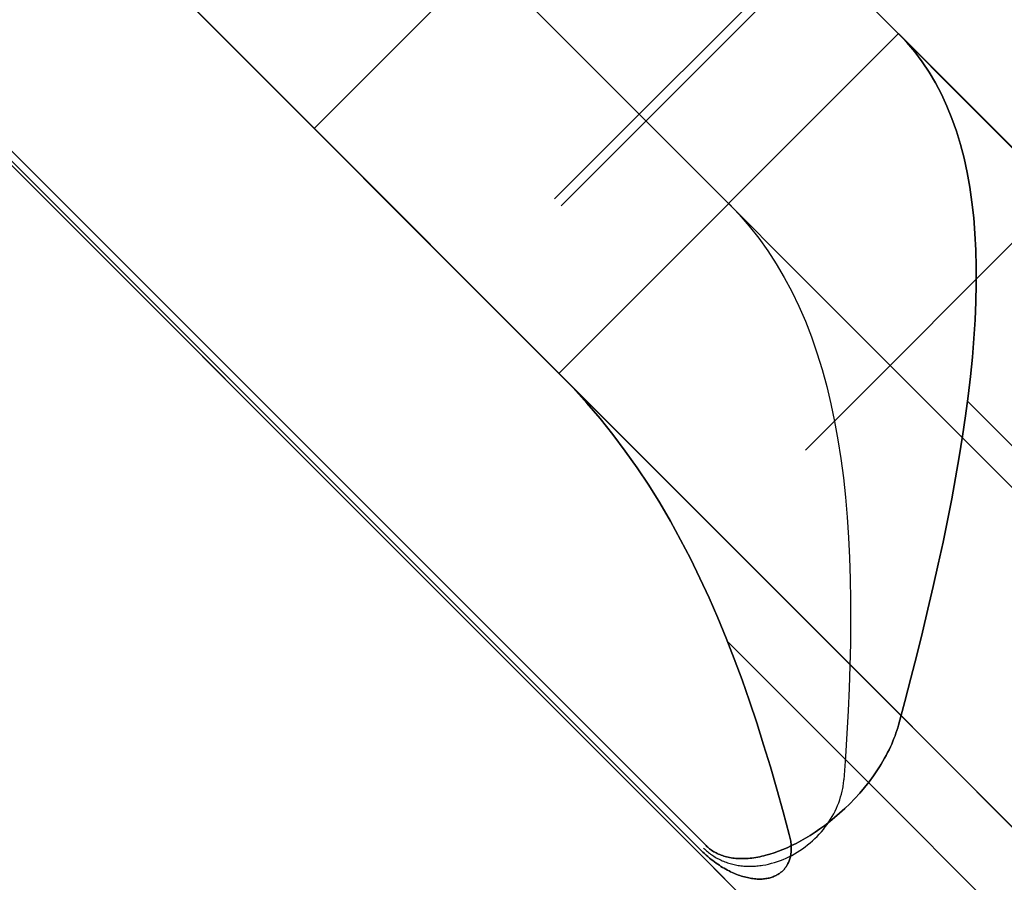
# Model space of a CAD drawing. Header units: millimetres. Extents: x -1690 to 192, y -898 to 54.
# Tile 37 of 256: x -1641.47 to -1637.37, y -842.36 to -838.77. Entities that reach past the tile are written whole.
import ezdxf

# ---------------------------------------------------------------- set-up
doc = ezdxf.new("R2010")
doc.units = ezdxf.units.MM
doc.header["$MEASUREMENT"] = 0
doc.layers.add('OVIDIO 186x93x72h', color=7, linetype='Continuous')

msp = doc.modelspace()

# ---------------------------------------------------------------- linework, layer by layer
at = {"layer": 'OVIDIO 186x93x72h', "extrusion": (0.1089792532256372, 0.2028516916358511, 0.9731262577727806)}
for points in [[(1065.689741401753, 1523.748465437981), (1065.689741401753, 1684.404309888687)], [(1065.689741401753, 1684.404309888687), (1065.689741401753, 1523.748465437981)]]:
    msp.add_lwpolyline(points, dxfattribs=at)
at = {"layer": 'OVIDIO 186x93x72h', "extrusion": (0.1089792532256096, 0.2028516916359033, 0.9731262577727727)}
msp.add_lwpolyline([(1065.394271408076, 1684.40430988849), (1065.394271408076, 1523.748465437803)], dxfattribs=at)
at = {"layer": 'OVIDIO 186x93x72h', "extrusion": (0.1089792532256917, 0.2028516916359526, 0.9731262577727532)}
for points in [[(1065.098801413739, 1523.74846543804), (1065.098801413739, 1684.40430988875)], [(1065.098801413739, 1684.40430988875), (1065.098801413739, 1523.74846543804)]]:
    msp.add_lwpolyline(points, dxfattribs=at)
at = {"layer": 'OVIDIO 186x93x72h', "extrusion": (0.02146384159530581, 0.04629577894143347, 0.998697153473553)}
msp.add_lwpolyline([(1145.990671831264, 1405.678842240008), (1145.990671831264, 1506.981471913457)], dxfattribs=at)
at = {"layer": 'OVIDIO 186x93x72h', "extrusion": (0.02146384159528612, 0.0462957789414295, 0.9986971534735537)}
msp.add_lwpolyline([(1147.476602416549, 1406.642640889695), (1147.476602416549, 1507.155676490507)], dxfattribs=at)
at = {"layer": 'OVIDIO 186x93x72h', "extrusion": (0.2357022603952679, 0.2357022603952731, 0.942809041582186)}
msp.add_lwpolyline([(561.9396447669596, 1939.551149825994), (561.9396447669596, 1830.47334638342)], dxfattribs=at)
at = {"layer": 'OVIDIO 186x93x72h', "extrusion": (0.2357022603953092, 0.2357022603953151, 0.9428090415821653)}
msp.add_lwpolyline([(560.9909614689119, 1830.473346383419), (560.9909614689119, 1939.551149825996)], dxfattribs=at)
at = {"layer": 'OVIDIO 186x93x72h', "extrusion": (0.2357022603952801, 0.235702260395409, 0.9428090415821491)}
msp.add_lwpolyline([(559.0935948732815, 1939.551149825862), (559.0935948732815, 1830.473346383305)], dxfattribs=at)
at = {"layer": 'OVIDIO 186x93x72h', "extrusion": (0.2357022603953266, 0.2357022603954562, 0.9428090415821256)}
msp.add_lwpolyline([(558.1449115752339, 1830.473346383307), (558.1449115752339, 1939.551149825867)], dxfattribs=at)
at = {"layer": 'OVIDIO 186x93x72h', "extrusion": (0.2028516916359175, 0.1089792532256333, 0.9731262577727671)}
for points in [[(7.441229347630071, 1998.600988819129), (7.441229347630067, 1837.945144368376)], [(7.441229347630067, 1837.945144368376), (7.441229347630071, 1998.600988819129)]]:
    msp.add_lwpolyline(points, dxfattribs=at)
at = {"layer": 'OVIDIO 186x93x72h', "extrusion": (0.2028516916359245, 0.1089792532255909, 0.9731262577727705)}
msp.add_lwpolyline([(7.145759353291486, 1998.600988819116), (7.145759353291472, 1837.945144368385)], dxfattribs=at)
at = {"layer": 'OVIDIO 186x93x72h', "extrusion": (0.2028516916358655, 0.1089792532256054, 0.973126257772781)}
for points in [[(6.850289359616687, 1998.60098881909), (6.85028935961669, 1837.945144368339)], [(6.85028935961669, 1837.945144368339), (6.850289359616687, 1998.60098881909)]]:
    msp.add_lwpolyline(points, dxfattribs=at)
at = {"layer": 'OVIDIO 186x93x72h', "extrusion": (0.881274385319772, -0.2653523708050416, 0.3910800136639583)}
msp.add_lwpolyline([(-1253.514411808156, 1113.241314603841), (-1297.827279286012, 1170.796393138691)], dxfattribs=at)
at = {"layer": 'OVIDIO 186x93x72h', "extrusion": (0.04629577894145, 0.02146384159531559, 0.9986971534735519)}
msp.add_lwpolyline([(-94.3031931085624, 1790.58743037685), (-94.3031931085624, 1891.891874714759)], dxfattribs=at)
at = {"layer": 'OVIDIO 186x93x72h', "extrusion": (0.04629577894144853, 0.0214638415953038, 0.9986971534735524)}
msp.add_lwpolyline([(-95.78938220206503, 1791.555662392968), (-95.78938220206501, 1892.066880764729)], dxfattribs=at)
at = {"layer": 'OVIDIO 186x93x72h', "extrusion": (0.01521891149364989, -0.01521891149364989, 0.9997683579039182)}
msp.add_lwpolyline([(-1650.50469976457, -826.2340341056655), (-1641.127169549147, -835.6093920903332)], dxfattribs=at)
at = {"layer": 'OVIDIO 186x93x72h', "extrusion": (0.01521891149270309, -0.0152189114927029, 0.999768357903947)}
msp.add_lwpolyline([(-1651.565255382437, -827.294798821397), (-1642.187706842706, -836.6701751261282)], dxfattribs=at)
at = {"layer": 'OVIDIO 186x93x72h', "extrusion": (0.9998841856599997, 0.0002316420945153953, -0.01521714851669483)}
msp.add_lwpolyline([(-832.4956231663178, -27.64249276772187), (-839.9529225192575, 462.1894160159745)], dxfattribs=at)
at = {"layer": 'OVIDIO 186x93x72h', "extrusion": (0.0002316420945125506, 0.9998841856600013, 0.01521714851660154)}
msp.add_lwpolyline([(1644.634220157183, 10.06982886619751), (1637.176902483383, 499.9029410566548)], dxfattribs=at)
at = {"layer": 'OVIDIO 186x93x72h'}
for points in [[(-1626.867548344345, -854.0183368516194), (-1646.037722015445, -834.8481631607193)], [(-1645.824292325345, -835.0615863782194), (-1627.080971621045, -853.8049070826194)], [(-1628.603746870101, -848.0394914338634), (-1640.058876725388, -836.5843615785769)], [(-1639.351769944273, -837.2914683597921), (-1629.310853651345, -847.3323846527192)], [(-1629.310853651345, -847.3323846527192), (-1639.351769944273, -837.2914683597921)], [(-1640.246364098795, -839.2253013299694), (-1638.832150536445, -837.8110877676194)], [(-1630.017960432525, -849.4537049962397), (-1641.473090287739, -837.9985751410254)], [(-1630.017960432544, -848.0394914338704), (-1640.058876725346, -837.9985751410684)], [(-1639.245703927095, -839.5188547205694), (-1638.185043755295, -838.4581945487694)], [(-1639.21757627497, -839.5469823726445), (-1638.15691610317, -838.4863222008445)], [(-1640.765983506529, -838.705681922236), (-1630.725067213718, -848.7465982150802)], [(-1630.725067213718, -848.7465982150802), (-1640.765983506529, -838.705681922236)], [(-1637.812531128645, -838.8307071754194), (-1639.226744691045, -840.2449207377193)], [(-1639.226744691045, -840.2449207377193), (-1637.812531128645, -838.8307071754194)], [(-1637.812531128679, -838.830707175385), (-1639.226744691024, -840.2449207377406)], [(-1630.850092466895, -845.7931458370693), (-1637.812531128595, -838.8307071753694)], [(-1637.812531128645, -838.8307071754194), (-1634.331311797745, -842.3119265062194), (-1630.850092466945, -845.7931458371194)], [(-1637.139637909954, -839.5036003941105), (-1638.200298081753, -840.5642605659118)], [(-1638.200298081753, -840.5642605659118), (-1637.139637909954, -839.5036003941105)], [(-1639.226744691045, -840.2449207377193), (-1632.264306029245, -847.2073593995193)], [(-1632.264306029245, -847.2073593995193), (-1639.226744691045, -840.2449207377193)], [(-1637.525012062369, -840.360866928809), (-1632.380252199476, -845.5056267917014)], [(-1638.524888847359, -841.3609901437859), (-1633.380375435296, -846.505503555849)]]:
    msp.add_lwpolyline(points, dxfattribs=at)
at = {"layer": 'OVIDIO 186x93x72h', "extrusion": (0.3247683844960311, -0.3247683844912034, 0.8882854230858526)}
for points in [[(-1751.251228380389, 808.6317694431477), (-1751.251228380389, 801.545333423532)], [(-1751.251228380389, 801.545333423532), (-1751.251228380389, 808.6317694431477)]]:
    msp.add_lwpolyline(points, dxfattribs=at)
at = {"layer": 'OVIDIO 186x93x72h', "extrusion": (0.3247683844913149, -0.3247683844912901, 0.8882854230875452)}
msp.add_lwpolyline([(-1752.001228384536, 801.5453334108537), (-1752.001228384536, 808.6317694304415)], dxfattribs=at)
at = {"layer": 'OVIDIO 186x93x72h', "extrusion": (0.2886751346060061, 0.8660254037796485, 0.4082482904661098)}
for points in [[(1288.503833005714, 558.8422201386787), (1291.083288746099, 555.6830449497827)], [(1291.083288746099, 555.6830449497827), (1288.503833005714, 558.8422201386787)]]:
    msp.add_lwpolyline(points, dxfattribs=at)
at = {"layer": 'OVIDIO 186x93x72h', "extrusion": (-0.2653523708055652, 0.8812743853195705, 0.3910800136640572)}
msp.add_lwpolyline([(1819.193257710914, 791.2152891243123), (1774.880339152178, 733.6601442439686)], dxfattribs=at)
at = {"layer": 'OVIDIO 186x93x72h', "extrusion": (0.3247683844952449, -0.3247683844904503, 0.8882854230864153)}
for points in [[(-1752.751228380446, 801.5453334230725), (-1752.751228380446, 808.6317694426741)], [(-1752.751228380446, 808.6317694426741), (-1752.751228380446, 801.5453334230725)]]:
    msp.add_lwpolyline(points, dxfattribs=at)
at = {"layer": 'OVIDIO 186x93x72h', "extrusion": (0.28867513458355, 0.8660254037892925, 0.4082482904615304)}
for points in [[(1290.297373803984, 557.4460068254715), (1287.652682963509, 560.6850783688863)], [(1287.652682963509, 560.6850783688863), (1290.297373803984, 557.4460068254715)]]:
    msp.add_lwpolyline(points, dxfattribs=at)
at = {"layer": 'OVIDIO 186x93x72h', "extrusion": (0.2886751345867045, 0.8660254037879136, 0.4082482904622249)}
msp.add_lwpolyline([(1288.951046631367, 559.2073684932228), (1291.530502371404, 556.0481933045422)], dxfattribs=at)
at = {"layer": 'OVIDIO 186x93x72h', "extrusion": (0.2886751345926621, 0.866025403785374, 0.4082482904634)}
msp.add_lwpolyline([(1290.632783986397, 557.719868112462), (1287.988093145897, 560.9589396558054)], dxfattribs=at)
at = {"layer": 'OVIDIO 186x93x72h', "extrusion": (0.2886751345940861, 0.8660254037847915, 0.4082482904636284)}
for points in [[(1291.977715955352, 556.4133416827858), (1289.398260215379, 559.5725168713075)], [(1289.398260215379, 559.5725168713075), (1291.977715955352, 556.4133416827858)]]:
    msp.add_lwpolyline(points, dxfattribs=at)
at = {"layer": 'OVIDIO 186x93x72h', "extrusion": (0.8660254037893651, 0.288675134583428, -0.408248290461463)}
for points in [[(-279.3848544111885, -718.7957130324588), (-276.7401635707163, -722.0347845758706)], [(-276.7401635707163, -722.0347845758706), (-279.3848544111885, -718.7957130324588)]]:
    msp.add_lwpolyline(points, dxfattribs=at)
at = {"layer": 'OVIDIO 186x93x72h', "extrusion": (-0.216286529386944, -0.2162865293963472, 0.9520715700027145)}
msp.add_lwpolyline([(-564.4566358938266, -1659.625680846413), (-564.4566358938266, -1661.626096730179)], dxfattribs=at)
at = {"layer": 'OVIDIO 186x93x72h', "extrusion": (0.8183247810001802, -0.4036839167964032, -0.4091257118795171)}
msp.add_lwpolyline([(-1477.71021869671, -424.6739921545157), (-1479.249668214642, -425.9507439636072)], dxfattribs=at)
at = {"layer": 'OVIDIO 186x93x72h', "extrusion": (0.7071067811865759, 0.707106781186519, 0)}
msp.add_lwpolyline([(562.8422781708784, 29.33043614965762), (562.8434275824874, 29.23455094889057), (562.8468958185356, 29.13829073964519), (562.8527101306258, 29.04173760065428), (562.8608939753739, 28.94497553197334), (562.8714668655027, 28.84809023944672), (562.8844442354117, 28.75116890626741), (562.8998373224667, 28.65429995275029), (562.9176530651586, 28.55757278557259), (562.937894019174, 28.46107753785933), (562.9605582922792, 28.36490480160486), (562.9856394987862, 28.26914535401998), (563.0131267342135, 28.17388987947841), (563.0430045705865, 28.0792286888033), (563.0752530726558, 27.98525143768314), (563.1098478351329, 27.89204684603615), (563.1467600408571, 27.79970242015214), (563.1859565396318, 27.70830417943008), (563.2273999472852, 27.61793638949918), (563.2710487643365, 27.52868130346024), (563.316857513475, 27.44061891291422), (563.3647768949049, 27.35382671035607), (563.4147539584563, 27.26837946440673), (563.4667322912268, 27.18434900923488), (563.5206522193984, 27.10180404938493), (563.576451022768, 27.02080998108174), (563.634063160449, 26.94142873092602), (563.6934205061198, 26.86371861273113), (563.7544525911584, 26.78773420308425), (563.8170868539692, 26.71352623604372), (563.8812488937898, 26.64114151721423), (563.946862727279, 26.57062285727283), (564.0138510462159, 26.50200902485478)], dxfattribs=at)
at = {"layer": 'OVIDIO 186x93x72h', "extrusion": (0.7071067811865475, 0.7071067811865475, 0)}
msp.add_lwpolyline([(562.8422781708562, 29.33043614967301), (562.8434275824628, 29.23455094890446), (562.8468958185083, 29.13829073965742), (562.8527101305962, 29.0417376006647), (562.8608939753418, 28.94497553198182), (562.8714668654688, 28.84809023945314), (562.8844442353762, 28.75116890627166), (562.8998373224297, 28.6542999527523), (562.9176530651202, 28.55757278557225), (562.9378940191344, 28.46107753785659), (562.960558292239, 28.3649048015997), (562.9856394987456, 28.26914535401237), (563.0131267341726, 28.17388987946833), (563.0430045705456, 28.07922868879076), (563.0752530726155, 27.98525143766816), (563.1098478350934, 27.89204684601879), (563.1467600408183, 27.79970242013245), (563.185956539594, 27.70830417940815), (563.2273999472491, 27.61793638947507), (563.2710487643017, 27.52868130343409), (563.316857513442, 27.44061891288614), (563.3647768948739, 27.3538267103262), (563.4147539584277, 27.26837946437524), (563.4667322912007, 27.18434900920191), (563.5206522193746, 27.10180404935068), (563.5764510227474, 27.0208099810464), (563.6340631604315, 26.94142873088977), (563.6934205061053, 26.86371861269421), (563.754452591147, 26.78773420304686), (563.8170868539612, 26.7135262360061), (563.8812488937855, 26.64114151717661), (563.9468627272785, 26.57062285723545), (564.0138510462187, 26.50200902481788)], dxfattribs=at)
at = {"layer": 'OVIDIO 186x93x72h', "extrusion": (-0.7071067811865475, -0.7071067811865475, 0)}
msp.add_lwpolyline([(-564.0138510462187, 26.50200902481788), (-563.9468627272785, 26.57062285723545), (-563.8812488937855, 26.64114151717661), (-563.8170868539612, 26.7135262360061), (-563.754452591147, 26.78773420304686), (-563.6934205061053, 26.86371861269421), (-563.6340631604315, 26.94142873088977), (-563.5764510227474, 27.0208099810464), (-563.5206522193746, 27.10180404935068), (-563.4667322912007, 27.18434900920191), (-563.4147539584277, 27.26837946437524), (-563.3647768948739, 27.3538267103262), (-563.316857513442, 27.44061891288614), (-563.2710487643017, 27.52868130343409), (-563.2273999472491, 27.61793638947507), (-563.185956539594, 27.70830417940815), (-563.1467600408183, 27.79970242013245), (-563.1098478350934, 27.89204684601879), (-563.0752530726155, 27.98525143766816), (-563.0430045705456, 28.07922868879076), (-563.0131267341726, 28.17388987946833), (-562.9856394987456, 28.26914535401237), (-562.960558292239, 28.3649048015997), (-562.9378940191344, 28.46107753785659), (-562.9176530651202, 28.55757278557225), (-562.8998373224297, 28.6542999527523), (-562.8844442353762, 28.75116890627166), (-562.8714668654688, 28.84809023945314), (-562.8608939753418, 28.94497553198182), (-562.8527101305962, 29.0417376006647), (-562.8468958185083, 29.13829073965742), (-562.8434275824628, 29.23455094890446), (-562.8422781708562, 29.33043614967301)], dxfattribs=at)
at = {"layer": 'OVIDIO 186x93x72h', "extrusion": (0.9069818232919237, -0.1955761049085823, -0.3730066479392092)}
msp.add_lwpolyline([(-1167.063296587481, -505.8732235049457), (-1168.064474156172, -507.6050743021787)], dxfattribs=at)
at = {"layer": 'OVIDIO 186x93x72h', "extrusion": (0.9738367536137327, -0.05302939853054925, -0.2209747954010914)}
for points in [[(-929.5179831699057, -324.4324234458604), (-929.9965208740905, -326.3743301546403)], [(-929.9965208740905, -326.3743301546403), (-929.5179831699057, -324.4324234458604)]]:
    msp.add_lwpolyline(points, dxfattribs=at)
at = {"layer": 'OVIDIO 186x93x72h', "extrusion": (0.9738367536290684, -0.05302939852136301, -0.2209747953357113)}
msp.add_lwpolyline([(-929.517983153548, -324.4324233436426), (-929.6512819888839, -324.9733502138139)], dxfattribs=at)
at = {"layer": 'OVIDIO 186x93x72h', "extrusion": (-0.02709550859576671, 0.9865440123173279, -0.1612350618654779)}
msp.add_lwpolyline([(1660.780285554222, -103.1917956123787), (1660.444439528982, -101.2201953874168)], dxfattribs=at)
at = {"layer": 'OVIDIO 186x93x72h', "extrusion": (-0.008107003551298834, 0.995954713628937, -0.08949013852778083)}
msp.add_lwpolyline([(1645.160970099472, -48.62337328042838), (1644.979800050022, -46.63159582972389)], dxfattribs=at)
at = {"layer": 'OVIDIO 186x93x72h', "extrusion": (-0.0001017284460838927, 0.9999491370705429, -0.01008528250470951)}
msp.add_lwpolyline([(1638.700078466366, 19.17961515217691), (1638.720252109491, 17.17971689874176)], dxfattribs=at)
at = {"layer": 'OVIDIO 186x93x72h', "extrusion": (0.9999491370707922, -0.0001017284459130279, -0.01008528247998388)}
msp.add_lwpolyline([(-842.397829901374, 9.146946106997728), (-842.3776562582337, 11.14684436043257)], dxfattribs=at)
at = {"layer": 'OVIDIO 186x93x72h', "extrusion": (0.9994904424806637, -0.001019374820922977, -0.03190323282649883)}
msp.add_lwpolyline([(-843.9978035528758, -26.58635496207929), (-843.9338994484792, -24.58737615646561)], dxfattribs=at)
at = {"layer": 'OVIDIO 186x93x72h'}
for points in [[(-1646.037722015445, -834.8481631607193, 27.67358192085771), (-1645.944471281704, -834.9229329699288, 27.67355370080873), (-1645.85274428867, -834.9995349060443, 27.67348781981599), (-1645.762562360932, -835.077945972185, 27.67341058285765), (-1645.67396521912, -835.1581308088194, 27.67334083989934), (-1645.586987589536, -835.2400597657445, 27.67329369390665), (-1638.614405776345, -842.2109584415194, 27.67327671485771)], [(-1638.634577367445, -842.2311300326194, 25.67348017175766), (-1645.620454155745, -835.2474956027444, 25.6735015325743), (-1645.72129011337, -835.1533849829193, 25.67355051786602), (-1645.824292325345, -835.0615863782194, 25.67359615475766)], [(-1637.812917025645, -841.7094696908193, 27.5144346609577), (-1637.786783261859, -841.6113750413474, 27.48308521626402), (-1637.761369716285, -841.5140011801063, 27.4490151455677), (-1637.736733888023, -841.4174055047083, 27.4122639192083), (-1637.712933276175, -841.3216454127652, 27.37287100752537), (-1637.690025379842, -841.2267783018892, 27.33087588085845), (-1637.668067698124, -841.1328615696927, 27.2863180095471), (-1637.647117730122, -841.0399526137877, 27.23923686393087), (-1637.627232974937, -840.948108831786, 27.1896719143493), (-1637.608469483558, -840.857386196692, 27.13766575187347), (-1637.590877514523, -840.7678349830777, 27.08327345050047), (-1637.57450587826, -840.6795040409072, 27.02655320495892), (-1637.559403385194, -840.5924422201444, 26.96756320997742), (-1637.545618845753, -840.5066983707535, 26.9063616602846), (-1637.533201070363, -840.4223213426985, 26.84300675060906), (-1637.522198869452, -840.3393599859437, 26.77755667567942), (-1637.512661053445, -840.2578631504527, 26.71006963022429), (-1637.504634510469, -840.1778777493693, 26.64060636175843), (-1637.498158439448, -840.0994429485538, 26.56923782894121), (-1637.493270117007, -840.022595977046, 26.49603754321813), (-1637.49000681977, -839.9473740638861, 26.4210790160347), (-1637.488405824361, -839.8738144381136, 26.34443575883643), (-1637.488504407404, -839.8019543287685, 26.26618128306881), (-1637.490339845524, -839.7318309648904, 26.18638910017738), (-1637.493949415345, -839.6634815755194, 26.10513272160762), (-1637.499368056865, -839.5969410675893, 26.02248742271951), (-1637.506621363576, -839.53223505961, 25.93853553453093), (-1637.515732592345, -839.4693868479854, 25.85336115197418), (-1637.52672500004, -839.4084197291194, 25.76704836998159), (-1637.539621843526, -839.3493569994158, 25.67968128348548), (-1637.554446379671, -839.2922219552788, 25.59134398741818), (-1637.571221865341, -839.237037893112, 25.50212057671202), (-1637.589971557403, -839.1838281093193, 25.4120951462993), (-1637.610716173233, -839.1326133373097, 25.32135271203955), (-1637.633466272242, -839.0834040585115, 25.22998197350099), (-1637.658229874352, -839.0362081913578, 25.13807255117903), (-1637.685014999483, -838.9910336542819, 25.04571406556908), (-1637.713829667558, -838.9478883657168, 24.95299613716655), (-1637.744681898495, -838.9067802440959, 24.86000838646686), (-1637.777579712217, -838.8677172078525, 24.76684043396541), (-1637.812531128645, -838.8307071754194, 24.67358190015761)], [(-1637.812531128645, -838.8307071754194, 24.67358190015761), (-1637.777579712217, -838.8677172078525, 24.76684043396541), (-1637.744681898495, -838.9067802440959, 24.86000838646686), (-1637.713829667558, -838.9478883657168, 24.95299613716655), (-1637.685014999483, -838.9910336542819, 25.04571406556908), (-1637.658229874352, -839.0362081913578, 25.13807255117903), (-1637.633466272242, -839.0834040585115, 25.22998197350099), (-1637.610716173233, -839.1326133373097, 25.32135271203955), (-1637.589971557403, -839.1838281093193, 25.4120951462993), (-1637.571221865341, -839.237037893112, 25.50212057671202), (-1637.554446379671, -839.2922219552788, 25.59134398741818), (-1637.539621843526, -839.3493569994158, 25.67968128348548), (-1637.52672500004, -839.4084197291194, 25.76704836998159), (-1637.515732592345, -839.4693868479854, 25.85336115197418), (-1637.506621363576, -839.53223505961, 25.93853553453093), (-1637.499368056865, -839.5969410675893, 26.02248742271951), (-1637.493949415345, -839.6634815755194, 26.10513272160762), (-1637.490339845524, -839.7318309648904, 26.18638910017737), (-1637.488504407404, -839.8019543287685, 26.26618128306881), (-1637.488405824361, -839.8738144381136, 26.34443575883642), (-1637.49000681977, -839.9473740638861, 26.4210790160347), (-1637.493270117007, -840.022595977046, 26.49603754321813), (-1637.498158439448, -840.0994429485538, 26.56923782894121), (-1637.504634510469, -840.1778777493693, 26.64060636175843), (-1637.512661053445, -840.2578631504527, 26.71006963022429), (-1637.522198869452, -840.3393599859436, 26.77755667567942), (-1637.533201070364, -840.4223213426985, 26.84300675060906), (-1637.545618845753, -840.5066983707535, 26.9063616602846), (-1637.559403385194, -840.5924422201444, 26.96756320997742), (-1637.57450587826, -840.6795040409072, 27.02655320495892), (-1637.590877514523, -840.7678349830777, 27.08327345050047), (-1637.608469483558, -840.857386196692, 27.13766575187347), (-1637.627232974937, -840.948108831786, 27.1896719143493), (-1637.647117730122, -841.0399526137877, 27.23923686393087), (-1637.668067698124, -841.1328615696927, 27.2863180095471), (-1637.690025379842, -841.2267783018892, 27.33087588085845), (-1637.712933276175, -841.3216454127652, 27.37287100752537), (-1637.736733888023, -841.4174055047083, 27.4122639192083), (-1637.761369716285, -841.5140011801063, 27.4490151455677), (-1637.786783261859, -841.6113750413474, 27.48308521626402), (-1637.812917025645, -841.7094696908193, 27.5144346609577)], [(-1638.519637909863, -839.5378139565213, 24.67358190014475), (-1638.475743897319, -839.583869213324, 24.75128600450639), (-1638.434000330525, -839.6320749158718, 24.82887001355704), (-1638.394391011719, -839.6824148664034, 24.90621867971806), (-1638.356899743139, -839.734872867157, 24.98321675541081), (-1638.321510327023, -839.7894327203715, 25.05974899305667), (-1638.288206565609, -839.8460782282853, 25.13570014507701), (-1638.256972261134, -839.9047931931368, 25.21095496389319), (-1638.227791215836, -839.9655614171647, 25.28539820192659), (-1638.200644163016, -840.0283636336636, 25.35891596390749), (-1638.175499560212, -840.0931683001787, 25.43139976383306), (-1638.152322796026, -840.1599408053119, 25.50274246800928), (-1638.131079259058, -840.2286465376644, 25.57283694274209), (-1638.111734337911, -840.2992508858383, 25.64157605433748), (-1638.094253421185, -840.371719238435, 25.70885266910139), (-1638.078601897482, -840.4460169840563, 25.7745596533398), (-1638.064745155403, -840.5221095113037, 25.83858987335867), (-1638.052644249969, -840.5999578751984, 25.90084058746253), (-1638.042242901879, -840.6795057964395, 25.96122662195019), (-1638.033480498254, -840.7606926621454, 26.01966719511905), (-1638.026296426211, -840.8434578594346, 26.07608152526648), (-1638.020630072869, -840.9277407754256, 26.13038883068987), (-1638.016420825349, -841.0134807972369, 26.18250832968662), (-1638.013608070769, -841.1006173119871, 26.23235924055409), (-1638.012131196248, -841.1890897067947, 26.27986078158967), (-1638.011927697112, -841.278835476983, 26.32493584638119), (-1638.012927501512, -841.3697845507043, 26.36752202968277), (-1638.015058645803, -841.461864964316, 26.40756060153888), (-1638.018249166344, -841.5550047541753, 26.444992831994), (-1638.022427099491, -841.6491319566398, 26.4797599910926), (-1638.027520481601, -841.7441746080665, 26.51180334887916), (-1638.033457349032, -841.840060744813, 26.54106417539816), (-1638.040165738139, -841.9367184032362, 26.56748374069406)], [(-1639.226744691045, -840.2449207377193, 24.67358190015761), (-1639.167739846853, -840.3058481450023, 24.72538044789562), (-1639.110646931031, -840.3686801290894, 24.77704531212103), (-1639.055443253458, -840.4333964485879, 24.82843747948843), (-1639.002106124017, -840.4999768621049, 24.87941793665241), (-1638.950612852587, -840.5684011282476, 24.92984767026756), (-1638.900940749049, -840.6386490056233, 24.97958766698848), (-1638.853067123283, -840.7107002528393, 25.02849891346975), (-1638.80696928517, -840.7845346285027, 25.07644239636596), (-1638.762619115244, -840.8601256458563, 25.12328369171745), (-1638.719966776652, -840.9374218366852, 25.16890673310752), (-1638.678957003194, -841.0163654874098, 25.21320004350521), (-1638.63953452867, -841.0968988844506, 25.25605214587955), (-1638.601644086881, -841.1789643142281, 25.2973515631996), (-1638.565230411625, -841.2625040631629, 25.33698681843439), (-1638.530238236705, -841.3474604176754, 25.37484643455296), (-1638.49661229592, -841.433775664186, 25.41081893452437), (-1638.464291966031, -841.5213875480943, 25.44479918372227), (-1638.433195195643, -841.6102156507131, 25.47670741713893), (-1638.403234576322, -841.7001750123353, 25.50647021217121), (-1638.374322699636, -841.7911806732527, 25.53401414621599), (-1638.346372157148, -841.8831476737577, 25.55926579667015), (-1638.319295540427, -841.9759910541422, 25.58215174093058), (-1638.293005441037, -842.0696258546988, 25.60259855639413), (-1638.267414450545, -842.1639671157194, 25.6205328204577)], [(-1638.267414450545, -842.1639671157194, 25.6205328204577), (-1638.293005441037, -842.0696258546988, 25.60259855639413), (-1638.319295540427, -841.9759910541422, 25.58215174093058), (-1638.346372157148, -841.8831476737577, 25.55926579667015), (-1638.374322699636, -841.7911806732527, 25.53401414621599), (-1638.403234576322, -841.7001750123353, 25.50647021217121), (-1638.433195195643, -841.6102156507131, 25.47670741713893), (-1638.464291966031, -841.5213875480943, 25.44479918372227), (-1638.49661229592, -841.4337756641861, 25.41081893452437), (-1638.530238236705, -841.3474604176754, 25.37484643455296), (-1638.565230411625, -841.2625040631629, 25.33698681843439), (-1638.601644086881, -841.1789643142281, 25.2973515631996), (-1638.63953452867, -841.0968988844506, 25.25605214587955), (-1638.678957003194, -841.0163654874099, 25.21320004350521), (-1638.719966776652, -840.9374218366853, 25.16890673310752), (-1638.762619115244, -840.8601256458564, 25.12328369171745), (-1638.80696928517, -840.7845346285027, 25.07644239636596), (-1638.853067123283, -840.7107002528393, 25.02849891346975), (-1638.900940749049, -840.6386490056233, 24.97958766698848), (-1638.950612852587, -840.5684011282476, 24.92984767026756), (-1639.002106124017, -840.4999768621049, 24.87941793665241), (-1639.055443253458, -840.4333964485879, 24.82843747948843), (-1639.110646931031, -840.3686801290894, 24.77704531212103), (-1639.167739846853, -840.3058481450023, 24.72538044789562), (-1639.226744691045, -840.2449207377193, 24.67358190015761)], [(-1638.614405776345, -842.2109584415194, 27.67327671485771), (-1638.6108173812, -842.2144369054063, 27.67327565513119), (-1638.607101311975, -842.2178207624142, 27.67327238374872), (-1638.603255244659, -842.2211087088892, 27.67326676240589), (-1638.599276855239, -842.2242994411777, 27.67325865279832), (-1638.595163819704, -842.2273916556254, 27.6732479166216), (-1638.590913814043, -842.2303840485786, 27.67323441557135), (-1638.586524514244, -842.2332753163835, 27.67321801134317), (-1638.581993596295, -842.236064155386, 27.67319856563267), (-1638.577318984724, -842.2387488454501, 27.67317588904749), (-1638.572499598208, -842.2413260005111, 27.67314958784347), (-1638.567534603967, -842.243791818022, 27.67311921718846), (-1638.562423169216, -842.2461424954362, 27.67308433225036), (-1638.557164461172, -842.2483742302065, 27.67304448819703), (-1638.551757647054, -842.2504832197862, 27.67299924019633), (-1638.546201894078, -842.2524656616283, 27.67294814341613), (-1638.540496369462, -842.2543177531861, 27.67289075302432), (-1638.534640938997, -842.2560357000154, 27.67282657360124), (-1638.528638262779, -842.2576157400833, 27.67275490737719), (-1638.522491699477, -842.25905411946, 27.67267500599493), (-1638.516204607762, -842.2603470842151, 27.67258612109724), (-1638.509780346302, -842.2614908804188, 27.6724875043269), (-1638.50322227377, -842.2624817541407, 27.67237840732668), (-1638.496533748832, -842.2633159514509, 27.67225808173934), (-1638.489718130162, -842.2639897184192, 27.67212577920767), (-1638.482778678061, -842.2644995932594, 27.67198070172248), (-1638.475718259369, -842.2648432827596, 27.67182185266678), (-1638.46853964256, -842.2650187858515, 27.67164818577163), (-1638.461245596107, -842.2650241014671, 27.67145865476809), (-1638.453838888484, -842.2648572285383, 27.67125221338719), (-1638.446322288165, -842.2645161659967, 27.67102781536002), (-1638.438698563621, -842.2639989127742, 27.6707844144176), (-1638.430970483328, -842.2633034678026, 27.67052096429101), (-1638.42314069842, -842.2624281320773, 27.67023638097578), (-1638.415211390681, -842.2613724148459, 27.66992942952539), (-1638.407184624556, -842.26013612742, 27.66959883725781), (-1638.399062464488, -842.2587190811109, 27.66924333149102), (-1638.390846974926, -842.25712108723, 27.66886163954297), (-1638.382540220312, -842.2553419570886, 27.66845248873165), (-1638.374144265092, -842.253381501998, 27.66801460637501), (-1638.365661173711, -842.2512395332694, 27.66754671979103), (-1638.348440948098, -842.2464090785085, 27.66651547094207), (-1638.330891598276, -842.2408429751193, 27.66534669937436), (-1638.313024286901, -842.2345323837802, 27.66402799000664), (-1638.294850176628, -842.2274684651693, 27.66254692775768), (-1638.276380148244, -842.2196393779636, 27.66089027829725), (-1638.257623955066, -842.2110212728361, 27.65904153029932), (-1638.238591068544, -842.2015872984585, 27.65698335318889), (-1638.219290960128, -842.1913106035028, 27.65469841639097), (-1638.199736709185, -842.180166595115, 27.65216960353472), (-1638.179955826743, -842.1681397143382, 27.64938065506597), (-1638.159979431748, -842.1552166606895, 27.64631552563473), (-1638.139838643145, -842.1413841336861, 27.64295816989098), (-1638.119555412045, -842.1266175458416, 27.63928885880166), (-1638.099115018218, -842.1108471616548, 27.6352731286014), (-1638.078493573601, -842.0939919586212, 27.63087283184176), (-1638.057667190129, -842.075970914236, 27.62604982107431), (-1638.036649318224, -842.0567286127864, 27.62077414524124), (-1638.015602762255, -842.0363120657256, 27.61504863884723), (-1637.994727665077, -842.0147938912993, 27.6088843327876), (-1637.974224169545, -841.9922467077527, 27.60229225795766), (-1637.954295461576, -841.9687802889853, 27.59529886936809), (-1637.935156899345, -841.9446530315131, 27.58799231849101), (-1637.917026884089, -841.9201604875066, 27.58047618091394), (-1637.908408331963, -841.9078695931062, 27.576671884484), (-1637.900123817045, -841.8955982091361, 27.57285403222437), (-1637.892195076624, -841.8833778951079, 27.56903412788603), (-1637.884621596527, -841.8712186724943, 27.56521790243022), (-1637.877397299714, -841.8591251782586, 27.56140964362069), (-1637.870516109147, -841.8471020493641, 27.55761363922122), (-1637.863971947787, -841.835153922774, 27.55383417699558), (-1637.857758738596, -841.8232854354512, 27.55007554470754), (-1637.851870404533, -841.8115012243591, 27.54634203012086), (-1637.846300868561, -841.799805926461, 27.54263792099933), (-1637.841044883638, -841.788203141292, 27.53896722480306), (-1637.836100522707, -841.7766923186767, 27.53533282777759), (-1637.831466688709, -841.7652718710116, 27.53173733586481), (-1637.827142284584, -841.7539402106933, 27.52818335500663), (-1637.823126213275, -841.7426957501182, 27.52467349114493), (-1637.819417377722, -841.7315369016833, 27.52121035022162), (-1637.816014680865, -841.7204620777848, 27.51779653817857), (-1637.812917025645, -841.7094696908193, 27.5144346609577)], [(-1637.812917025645, -841.7094696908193, 27.5144346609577), (-1637.816014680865, -841.7204620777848, 27.51779653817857), (-1637.819417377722, -841.7315369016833, 27.52121035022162), (-1637.823126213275, -841.7426957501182, 27.52467349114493), (-1637.827142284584, -841.7539402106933, 27.52818335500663), (-1637.831466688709, -841.7652718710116, 27.53173733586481), (-1637.836100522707, -841.7766923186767, 27.53533282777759), (-1637.841044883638, -841.788203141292, 27.53896722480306), (-1637.846300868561, -841.799805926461, 27.54263792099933), (-1637.851870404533, -841.8115012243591, 27.54634203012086), (-1637.857758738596, -841.8232854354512, 27.55007554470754), (-1637.863971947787, -841.835153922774, 27.55383417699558), (-1637.870516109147, -841.8471020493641, 27.55761363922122), (-1637.877397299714, -841.8591251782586, 27.56140964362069), (-1637.884621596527, -841.8712186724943, 27.56521790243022), (-1637.892195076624, -841.8833778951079, 27.56903412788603), (-1637.900123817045, -841.8955982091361, 27.57285403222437), (-1637.908408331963, -841.9078695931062, 27.576671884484), (-1637.917026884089, -841.9201604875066, 27.58047618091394), (-1637.935156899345, -841.9446530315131, 27.58799231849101), (-1637.954295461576, -841.9687802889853, 27.59529886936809), (-1637.974224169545, -841.9922467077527, 27.60229225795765), (-1637.994727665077, -842.0147938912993, 27.6088843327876), (-1638.015602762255, -842.0363120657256, 27.61504863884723), (-1638.036649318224, -842.0567286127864, 27.62077414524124), (-1638.057667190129, -842.075970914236, 27.62604982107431), (-1638.078493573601, -842.0939919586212, 27.63087283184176), (-1638.099115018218, -842.1108471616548, 27.6352731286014), (-1638.119555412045, -842.1266175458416, 27.63928885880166), (-1638.139838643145, -842.1413841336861, 27.64295816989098), (-1638.159979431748, -842.1552166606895, 27.64631552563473), (-1638.179955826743, -842.1681397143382, 27.64938065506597), (-1638.199736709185, -842.180166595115, 27.65216960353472), (-1638.219290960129, -842.1913106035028, 27.65469841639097), (-1638.238591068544, -842.2015872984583, 27.65698335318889), (-1638.257623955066, -842.211021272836, 27.65904153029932), (-1638.276380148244, -842.2196393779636, 27.66089027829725), (-1638.294850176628, -842.2274684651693, 27.66254692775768), (-1638.313024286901, -842.2345323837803, 27.66402799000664), (-1638.330891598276, -842.2408429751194, 27.66534669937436), (-1638.348440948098, -842.2464090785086, 27.66651547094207), (-1638.365661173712, -842.2512395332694, 27.66754671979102), (-1638.374144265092, -842.253381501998, 27.66801460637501), (-1638.382540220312, -842.2553419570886, 27.66845248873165), (-1638.390846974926, -842.25712108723, 27.66886163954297), (-1638.399062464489, -842.2587190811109, 27.66924333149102), (-1638.407184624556, -842.26013612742, 27.66959883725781), (-1638.415211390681, -842.2613724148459, 27.66992942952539), (-1638.42314069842, -842.2624281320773, 27.67023638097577), (-1638.430970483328, -842.2633034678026, 27.67052096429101), (-1638.438698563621, -842.2639989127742, 27.6707844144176), (-1638.446322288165, -842.2645161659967, 27.67102781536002), (-1638.453838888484, -842.2648572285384, 27.6712522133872), (-1638.461245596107, -842.2650241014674, 27.67145865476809), (-1638.46853964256, -842.2650187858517, 27.67164818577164), (-1638.475718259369, -842.2648432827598, 27.67182185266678), (-1638.482778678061, -842.2644995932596, 27.67198070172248), (-1638.489718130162, -842.2639897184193, 27.67212577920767), (-1638.496533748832, -842.263315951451, 27.67225808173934), (-1638.50322227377, -842.2624817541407, 27.67237840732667), (-1638.509780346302, -842.2614908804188, 27.6724875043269), (-1638.516204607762, -842.2603470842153, 27.67258612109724), (-1638.522491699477, -842.2590541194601, 27.67267500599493), (-1638.528638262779, -842.2576157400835, 27.67275490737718), (-1638.534640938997, -842.2560357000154, 27.67282657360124), (-1638.540496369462, -842.2543177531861, 27.67289075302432), (-1638.546201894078, -842.2524656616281, 27.67294814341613), (-1638.551757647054, -842.250483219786, 27.67299924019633), (-1638.557164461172, -842.2483742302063, 27.67304448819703), (-1638.562423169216, -842.246142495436, 27.67308433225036), (-1638.567534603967, -842.2437918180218, 27.67311921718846), (-1638.572499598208, -842.241326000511, 27.67314958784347), (-1638.577318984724, -842.2387488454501, 27.67317588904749), (-1638.581993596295, -842.236064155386, 27.67319856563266), (-1638.586524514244, -842.2332753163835, 27.67321801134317), (-1638.590913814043, -842.2303840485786, 27.67323441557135), (-1638.595163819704, -842.2273916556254, 27.6732479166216), (-1638.599276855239, -842.2242994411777, 27.67325865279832), (-1638.603255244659, -842.2211087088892, 27.67326676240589), (-1638.607101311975, -842.2178207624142, 27.67327238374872), (-1638.6108173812, -842.2144369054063, 27.67327565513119), (-1638.614405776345, -842.2109584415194, 27.67327671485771)], [(-1638.624490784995, -842.2210434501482, 26.67345645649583), (-1638.620541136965, -842.2249028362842, 26.6734565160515), (-1638.616503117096, -842.2286707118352, 26.67345645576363), (-1638.612378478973, -842.2323462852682, 26.67345591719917), (-1638.608168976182, -842.2359287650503, 26.67345454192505), (-1638.60387636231, -842.2394173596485, 26.6734519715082), (-1638.59950239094, -842.24281127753, 26.67344784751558), (-1638.59504881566, -842.2461097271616, 26.67344181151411), (-1638.590517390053, -842.2493119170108, 26.67343350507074), (-1638.585909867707, -842.2524170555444, 26.6734225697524), (-1638.581228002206, -842.2554243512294, 26.67340864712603), (-1638.576473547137, -842.2583330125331, 26.67339137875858), (-1638.571648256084, -842.2611422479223, 26.67337040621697), (-1638.566753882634, -842.2638512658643, 26.67334537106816), (-1638.561792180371, -842.266459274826, 26.67331591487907), (-1638.556764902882, -842.2689654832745, 26.67328167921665), (-1638.551673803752, -842.2713690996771, 26.67324230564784), (-1638.546520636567, -842.2736693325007, 26.67319743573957), (-1638.541307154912, -842.2758653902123, 26.67314671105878), (-1638.536035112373, -842.277956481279, 26.67308977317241), (-1638.530706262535, -842.2799418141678, 26.6730262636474), (-1638.525322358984, -842.281820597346, 26.67295582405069), (-1638.519885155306, -842.2835920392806, 26.67287809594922), (-1638.514396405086, -842.2852553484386, 26.67279272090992), (-1638.508857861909, -842.286809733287, 26.67269934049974), (-1638.503271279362, -842.288254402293, 26.67259759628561), (-1638.49763841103, -842.2895885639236, 26.67248712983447), (-1638.491961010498, -842.290811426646, 26.67236758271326), (-1638.486240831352, -842.2919221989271, 26.67223859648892), (-1638.480479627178, -842.292920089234, 26.6720998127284), (-1638.474679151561, -842.2938043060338, 26.67195087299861), (-1638.468841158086, -842.2945740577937, 26.67179141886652), (-1638.46296740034, -842.2952285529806, 26.67162109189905), (-1638.457059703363, -842.2957672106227, 26.67143950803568), (-1638.451120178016, -842.2961902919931, 26.67124618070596), (-1638.445151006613, -842.2964982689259, 26.67104059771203), (-1638.43915437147, -842.2966916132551, 26.67082224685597), (-1638.433132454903, -842.2967707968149, 26.67059061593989), (-1638.427087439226, -842.2967362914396, 26.67034519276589), (-1638.421021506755, -842.2965885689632, 26.67008546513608), (-1638.414936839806, -842.2963281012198, 26.66981092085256), (-1638.408835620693, -842.2959553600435, 26.66952104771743), (-1638.402720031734, -842.2954708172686, 26.6692153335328), (-1638.396592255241, -842.294874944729, 26.66889326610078), (-1638.390454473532, -842.2941682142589, 26.66855433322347), (-1638.384308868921, -842.2933510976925, 26.66819802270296), (-1638.378157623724, -842.2924240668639, 26.66782382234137), (-1638.365846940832, -842.2902421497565, 26.66701970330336), (-1638.353539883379, -842.2876262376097, 26.66613787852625), (-1638.341253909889, -842.2845801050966, 26.66517425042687), (-1638.329006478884, -842.2811075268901, 26.66412472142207), (-1638.316815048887, -842.2772122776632, 26.66298519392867), (-1638.304697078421, -842.2728981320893, 26.6617515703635), (-1638.292670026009, -842.268168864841, 26.6604197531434), (-1638.280751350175, -842.2630282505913, 26.6589856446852), (-1638.26895850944, -842.2574800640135, 26.65744514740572), (-1638.257308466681, -842.2515295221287, 26.65579525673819), (-1638.245816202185, -842.2451876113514, 26.65403734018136), (-1638.234496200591, -842.2384667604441, 26.65217385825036), (-1638.223362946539, -842.2313793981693, 26.65020727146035), (-1638.212430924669, -842.2239379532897, 26.64814004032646), (-1638.201714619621, -842.2161548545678, 26.64597462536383), (-1638.191228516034, -842.2080425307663, 26.6437134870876), (-1638.180987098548, -842.1996134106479, 26.6413590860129), (-1638.171004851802, -842.1908799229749, 26.63891388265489), (-1638.161296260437, -842.1818544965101, 26.63638033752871), (-1638.151875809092, -842.1725495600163, 26.63376091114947), (-1638.142757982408, -842.1629775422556, 26.63105806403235), (-1638.133957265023, -842.1531508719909, 26.62827425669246), (-1638.125488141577, -842.1430819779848, 26.62541194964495), (-1638.117365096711, -842.1327832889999, 26.62247360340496), (-1638.109602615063, -842.1222672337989, 26.61946167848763), (-1638.102213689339, -842.1115467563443, 26.61637968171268), (-1638.095205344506, -842.1006368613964, 26.61323530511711), (-1638.088583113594, -842.0895530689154, 26.61003728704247), (-1638.082352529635, -842.0783108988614, 26.60679436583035), (-1638.076519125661, -842.066925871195, 26.6035152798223), (-1638.071088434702, -842.0554135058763, 26.60020876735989), (-1638.066065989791, -842.0437893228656, 26.59688356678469), (-1638.061457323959, -842.032068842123, 26.59354841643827), (-1638.057267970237, -842.0202675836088, 26.59021205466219), (-1638.053503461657, -842.0084010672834, 26.58688321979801), (-1638.05016933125, -841.996484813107, 26.58357065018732), (-1638.047271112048, -841.9845343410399, 26.58028308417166), (-1638.044814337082, -841.9725651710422, 26.57702926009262), (-1638.04375322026, -841.966578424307, 26.57541773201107), (-1638.042804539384, -841.9605928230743, 26.57381791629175), (-1638.041968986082, -841.9546103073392, 26.57223090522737), (-1638.041247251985, -841.9486328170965, 26.57065779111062), (-1638.04064002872, -841.9426622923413, 26.5690996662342), (-1638.040148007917, -841.9367006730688, 26.56755762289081)], [(-1638.267414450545, -842.1639671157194, 25.6205328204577), (-1638.265920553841, -842.1698262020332, 25.62157479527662), (-1638.264586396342, -842.1756071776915, 25.622624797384), (-1638.263409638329, -842.1813108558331, 25.62368185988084), (-1638.262387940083, -842.1869380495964, 25.62474501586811), (-1638.261518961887, -842.1924895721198, 25.62581329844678), (-1638.26080036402, -842.197966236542, 25.62688574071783), (-1638.260229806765, -842.2033688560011, 25.62796137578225), (-1638.259804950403, -842.208698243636, 25.62903923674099), (-1638.259523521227, -842.2139543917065, 25.63011824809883), (-1638.259383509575, -842.2191340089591, 25.63119689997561), (-1638.259382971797, -842.2242329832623, 25.63227357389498), (-1638.259519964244, -842.229247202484, 25.63334665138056), (-1638.259792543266, -842.2341725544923, 25.63441451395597), (-1638.260198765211, -842.2390049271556, 25.63547554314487), (-1638.260736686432, -842.2437402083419, 25.63652812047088), (-1638.261404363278, -842.2483742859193, 25.63757062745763), (-1638.262199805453, -842.2529037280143, 25.63860164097), (-1638.263120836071, -842.2573278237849, 25.63962051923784), (-1638.264165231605, -842.2616465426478, 25.64062681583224), (-1638.265330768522, -842.2658598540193, 25.6416200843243), (-1638.266615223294, -842.2699677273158, 25.64259987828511), (-1638.268016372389, -842.2739701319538, 25.64356575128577), (-1638.269531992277, -842.2778670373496, 25.64451725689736), (-1638.271159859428, -842.2816584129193, 25.64545394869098), (-1638.272897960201, -842.2853445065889, 25.64637547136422), (-1638.27474512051, -842.2889266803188, 25.64728183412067), (-1638.275709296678, -842.2906793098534, 25.64772936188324), (-1638.276700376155, -842.2924065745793, 25.64817313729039), (-1638.277718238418, -842.2941086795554, 25.64861317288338), (-1638.278762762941, -842.2957858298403, 25.64904948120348), (-1638.279833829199, -842.2974382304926, 25.64948207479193), (-1638.280931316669, -842.2990660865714, 25.64991096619), (-1638.282055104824, -842.3006696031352, 25.65033616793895), (-1638.283205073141, -842.3022489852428, 25.65075769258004), (-1638.284381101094, -842.303804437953, 25.65117555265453), (-1638.28558306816, -842.3053361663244, 25.65158976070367), (-1638.286810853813, -842.3068443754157, 25.65200032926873), (-1638.288064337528, -842.308329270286, 25.65240727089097), (-1638.289343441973, -842.3097910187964, 25.65281059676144), (-1638.290648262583, -842.3112296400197, 25.6532103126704), (-1638.291978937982, -842.3126451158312, 25.65360642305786), (-1638.293335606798, -842.3140374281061, 25.65399893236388), (-1638.294718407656, -842.3154065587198, 25.6543878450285), (-1638.296127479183, -842.3167524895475, 25.65477316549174), (-1638.297562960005, -842.3180752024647, 25.65515489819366), (-1638.299024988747, -842.3193746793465, 25.65553304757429), (-1638.300513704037, -842.3206509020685, 25.65590761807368), (-1638.3020292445, -842.3219038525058, 25.65627861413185), (-1638.303571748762, -842.3231335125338, 25.65664604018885), (-1638.305141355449, -842.3243398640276, 25.65700990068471), (-1638.306738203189, -842.3255228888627, 25.65737020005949), (-1638.308362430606, -842.3266825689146, 25.65772694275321), (-1638.311693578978, -842.3289318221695, 25.65842977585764), (-1638.315135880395, -842.331086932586, 25.65911837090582), (-1638.318690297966, -842.3331450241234, 25.65979244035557), (-1638.322357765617, -842.3351026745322, 25.66045163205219), (-1638.326139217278, -842.3369564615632, 25.661095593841), (-1638.330035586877, -842.3387029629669, 25.66172397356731), (-1638.334047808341, -842.3403387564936, 25.66233641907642), (-1638.338176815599, -842.3418604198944, 25.66293257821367), (-1638.342423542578, -842.3432645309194, 25.66351209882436), (-1638.346788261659, -842.3445477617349, 25.66407464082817), (-1638.35126859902, -842.3457071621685, 25.66461991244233), (-1638.355861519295, -842.3467398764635, 25.66514763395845), (-1638.360563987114, -842.3476430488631, 25.66565752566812), (-1638.365372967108, -842.3484138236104, 25.66614930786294), (-1638.37028542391, -842.3490493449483, 25.66662270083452), (-1638.375298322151, -842.3495467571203, 25.66707742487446), (-1638.380408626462, -842.3499032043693, 25.66751320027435), (-1638.385613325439, -842.350116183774, 25.66792984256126), (-1638.390909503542, -842.3501846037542, 25.66832754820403), (-1638.396294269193, -842.3501077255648, 25.66870660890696), (-1638.401764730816, -842.3498848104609, 25.66906731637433), (-1638.407317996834, -842.3495151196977, 25.66940996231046), (-1638.412951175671, -842.3489979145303, 25.66973483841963), (-1638.41866137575, -842.3483324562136, 25.67004223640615), (-1638.424445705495, -842.3475180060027, 25.67033244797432), (-1638.430301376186, -842.3465536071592, 25.67060579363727), (-1638.436226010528, -842.3454374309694, 25.6708627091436), (-1638.442217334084, -842.3441674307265, 25.6711036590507), (-1638.448273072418, -842.3427415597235, 25.671329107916), (-1638.454390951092, -842.3411577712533, 25.67153952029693), (-1638.460568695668, -842.339414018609, 25.67173536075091), (-1638.466804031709, -842.3375082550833, 25.67191709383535), (-1638.473094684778, -842.3354384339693, 25.67208518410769), (-1638.479438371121, -842.333202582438, 25.67224011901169), (-1638.48583276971, -842.3307990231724, 25.67238247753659), (-1638.492275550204, -842.3282261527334, 25.67251286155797), (-1638.498764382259, -842.3254823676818, 25.67263187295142), (-1638.505296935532, -842.3225660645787, 25.67274011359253), (-1638.51187087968, -842.3194756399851, 25.67283818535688), (-1638.51848388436, -842.3162094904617, 25.67292669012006), (-1638.525133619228, -842.3127660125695, 25.67300622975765), (-1638.531817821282, -842.3091433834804, 25.67307739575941), (-1638.538534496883, -842.3053389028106, 25.67314073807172), (-1638.54528171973, -842.3013496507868, 25.67319679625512), (-1638.552057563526, -842.297172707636, 25.67324610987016), (-1638.558860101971, -842.2928051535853, 25.67328921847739), (-1638.565687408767, -842.2882440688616, 25.67332666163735), (-1638.572537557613, -842.2834865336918, 25.67335897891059), (-1638.579408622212, -842.2785296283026, 25.67338670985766), (-1638.586298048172, -842.2733700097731, 25.67341033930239), (-1638.593200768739, -842.2680026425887, 25.67343013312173), (-1638.600111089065, -842.2624220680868, 25.67344630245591), (-1638.607023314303, -842.2566228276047, 25.67345905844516), (-1638.613931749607, -842.2505994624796, 25.67346861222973), (-1638.62083070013, -842.2443465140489, 25.67347517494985), (-1638.627714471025, -842.2378585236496, 25.67347895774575), (-1638.634577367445, -842.2311300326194, 25.67348017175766)], [(-1638.634577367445, -842.2311300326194, 25.67348017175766), (-1638.627714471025, -842.2378585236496, 25.67347895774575), (-1638.62083070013, -842.2443465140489, 25.67347517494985), (-1638.613931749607, -842.2505994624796, 25.67346861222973), (-1638.607023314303, -842.2566228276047, 25.67345905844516), (-1638.600111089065, -842.2624220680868, 25.67344630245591), (-1638.593200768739, -842.2680026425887, 25.67343013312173), (-1638.586298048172, -842.2733700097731, 25.67341033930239), (-1638.579408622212, -842.2785296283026, 25.67338670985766), (-1638.572537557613, -842.2834865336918, 25.67335897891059), (-1638.565687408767, -842.2882440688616, 25.67332666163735), (-1638.558860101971, -842.2928051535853, 25.67328921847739), (-1638.552057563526, -842.297172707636, 25.67324610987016), (-1638.54528171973, -842.3013496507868, 25.67319679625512), (-1638.538534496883, -842.3053389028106, 25.67314073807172), (-1638.531817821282, -842.3091433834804, 25.67307739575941), (-1638.525133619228, -842.3127660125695, 25.67300622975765), (-1638.51848388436, -842.3162094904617, 25.67292669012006), (-1638.51187087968, -842.3194756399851, 25.67283818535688), (-1638.505296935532, -842.3225660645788, 25.67274011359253), (-1638.498764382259, -842.325482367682, 25.67263187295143), (-1638.492275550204, -842.3282261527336, 25.67251286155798), (-1638.48583276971, -842.3307990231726, 25.67238247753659), (-1638.479438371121, -842.3332025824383, 25.67224011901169), (-1638.473094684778, -842.3354384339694, 25.67208518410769), (-1638.466804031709, -842.3375082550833, 25.67191709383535), (-1638.460568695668, -842.339414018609, 25.67173536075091), (-1638.454390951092, -842.3411577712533, 25.67153952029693), (-1638.448273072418, -842.3427415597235, 25.671329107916), (-1638.442217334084, -842.3441674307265, 25.6711036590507), (-1638.436226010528, -842.3454374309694, 25.6708627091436), (-1638.430301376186, -842.3465536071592, 25.67060579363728), (-1638.424445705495, -842.3475180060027, 25.67033244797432), (-1638.41866137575, -842.3483324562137, 25.67004223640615), (-1638.412951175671, -842.3489979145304, 25.66973483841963), (-1638.407317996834, -842.3495151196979, 25.66940996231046), (-1638.401764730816, -842.3498848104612, 25.66906731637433), (-1638.396294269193, -842.3501077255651, 25.66870660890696), (-1638.390909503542, -842.3501846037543, 25.66832754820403), (-1638.385613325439, -842.3501161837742, 25.66792984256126), (-1638.380408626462, -842.3499032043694, 25.66751320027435), (-1638.375298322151, -842.3495467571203, 25.66707742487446), (-1638.37028542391, -842.3490493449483, 25.66662270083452), (-1638.365372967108, -842.3484138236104, 25.66614930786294), (-1638.360563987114, -842.3476430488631, 25.66565752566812), (-1638.355861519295, -842.3467398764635, 25.66514763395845), (-1638.35126859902, -842.3457071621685, 25.66461991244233), (-1638.346788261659, -842.3445477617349, 25.66407464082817), (-1638.342423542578, -842.3432645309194, 25.66351209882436), (-1638.338176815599, -842.3418604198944, 25.66293257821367), (-1638.334047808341, -842.3403387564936, 25.66233641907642), (-1638.330035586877, -842.3387029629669, 25.66172397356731), (-1638.326139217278, -842.3369564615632, 25.661095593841), (-1638.322357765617, -842.3351026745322, 25.66045163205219), (-1638.318690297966, -842.3331450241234, 25.65979244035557), (-1638.315135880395, -842.331086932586, 25.65911837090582), (-1638.311693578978, -842.3289318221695, 25.65842977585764), (-1638.308362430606, -842.3266825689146, 25.65772694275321), (-1638.306738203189, -842.3255228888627, 25.65737020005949), (-1638.305141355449, -842.3243398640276, 25.65700990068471), (-1638.303571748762, -842.3231335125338, 25.65664604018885), (-1638.3020292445, -842.3219038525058, 25.65627861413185), (-1638.300513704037, -842.3206509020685, 25.65590761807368), (-1638.299024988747, -842.3193746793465, 25.65553304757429), (-1638.297562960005, -842.3180752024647, 25.65515489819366), (-1638.296127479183, -842.3167524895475, 25.65477316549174), (-1638.294718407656, -842.3154065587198, 25.6543878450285), (-1638.293335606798, -842.3140374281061, 25.65399893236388), (-1638.291978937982, -842.3126451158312, 25.65360642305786), (-1638.290648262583, -842.3112296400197, 25.6532103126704), (-1638.289343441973, -842.3097910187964, 25.65281059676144), (-1638.288064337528, -842.308329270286, 25.65240727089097), (-1638.286810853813, -842.3068443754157, 25.65200032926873), (-1638.28558306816, -842.3053361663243, 25.65158976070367), (-1638.284381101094, -842.303804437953, 25.65117555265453), (-1638.283205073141, -842.3022489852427, 25.65075769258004), (-1638.282055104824, -842.3006696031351, 25.65033616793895), (-1638.280931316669, -842.2990660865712, 25.64991096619), (-1638.279833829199, -842.2974382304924, 25.64948207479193), (-1638.278762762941, -842.29578582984, 25.64904948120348), (-1638.277718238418, -842.2941086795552, 25.64861317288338), (-1638.276700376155, -842.2924065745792, 25.64817313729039), (-1638.275709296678, -842.2906793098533, 25.64772936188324), (-1638.27474512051, -842.2889266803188, 25.64728183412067), (-1638.272897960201, -842.2853445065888, 25.64637547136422), (-1638.271159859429, -842.2816584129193, 25.64545394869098), (-1638.269531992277, -842.2778670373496, 25.64451725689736), (-1638.268016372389, -842.2739701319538, 25.64356575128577), (-1638.266615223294, -842.2699677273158, 25.64259987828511), (-1638.265330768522, -842.2658598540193, 25.6416200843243), (-1638.264165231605, -842.2616465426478, 25.64062681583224), (-1638.263120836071, -842.2573278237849, 25.63962051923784), (-1638.262199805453, -842.2529037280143, 25.63860164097), (-1638.261404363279, -842.2483742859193, 25.63757062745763), (-1638.260736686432, -842.2437402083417, 25.63652812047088), (-1638.260198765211, -842.2390049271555, 25.63547554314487), (-1638.259792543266, -842.2341725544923, 25.63441451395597), (-1638.259519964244, -842.2292472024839, 25.63334665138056), (-1638.259382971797, -842.2242329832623, 25.63227357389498), (-1638.259383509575, -842.2191340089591, 25.63119689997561), (-1638.259523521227, -842.2139543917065, 25.63011824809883), (-1638.259804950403, -842.2086982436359, 25.62903923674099), (-1638.260229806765, -842.2033688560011, 25.62796137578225), (-1638.26080036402, -842.197966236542, 25.62688574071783), (-1638.261518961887, -842.1924895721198, 25.62581329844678), (-1638.262387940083, -842.1869380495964, 25.62474501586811), (-1638.263409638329, -842.1813108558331, 25.62368185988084), (-1638.264586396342, -842.1756071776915, 25.622624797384), (-1638.265920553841, -842.1698262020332, 25.62157479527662), (-1638.267414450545, -842.1639671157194, 25.6205328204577)]]:
    msp.add_polyline3d(points, dxfattribs=at)

doc.saveas('drawing.dxf')
